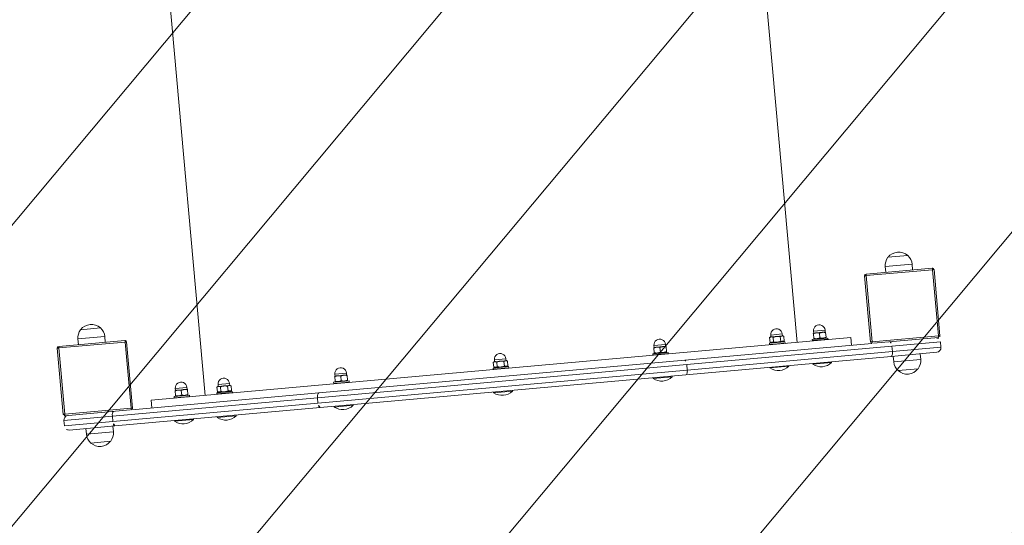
# Model space of a CAD drawing. Header units: feet. Extents: x 7492985 to 7493694, y 5986539 to 5988015.
# Tile 20 of 32: x 7493221.079 to 7493222.355, y 5986659.657 to 5986660.312. Entities that reach past the tile are written whole.
import ezdxf

# ---------------------------------------------------------------- set-up
doc = ezdxf.new("R2010")
doc.units = ezdxf.units.FT
doc.header["$MEASUREMENT"] = 0
for name, color, linetype, lineweight in [('_k_kreskowanie', 250, 'CONTINUOUS', 5), ('_k_urzadzenia', 250, 'CONTINUOUS', 13), ('_k_widok', 7, 'CONTINUOUS', 18), ('_k_wymiar', 7, 'CONTINUOUS', 13), ('_k_ściany', 7, 'CONTINUOUS', 35)]:
    doc.layers.add(name, color=color, linetype=linetype, lineweight=lineweight)

# ---------------------------------------------------------------- blocks, each defined once
blk = doc.blocks.new('42221')
at = {"layer": '_k_urzadzenia', "lineweight": 13}
for p, q in [((-4.595248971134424, 1.753266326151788), (-4.595248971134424, 1.690215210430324)), ((-4.595248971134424, 1.753266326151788), (-4.588248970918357, 1.753266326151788)), ((-4.588248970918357, 1.690215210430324), (-4.588248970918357, 1.753266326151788)), ((-4.58234897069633, 1.751366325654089), (-4.58234897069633, 1.666676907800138)), ((-4.494148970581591, 1.753366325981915), (-4.580348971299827, 1.753366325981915)), ((-4.580348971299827, 1.665166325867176), (-4.580348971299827, 1.751366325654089)), ((-4.580348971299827, 1.751366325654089), (-4.494148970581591, 1.751366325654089)), ((-4.494148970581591, 1.751366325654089), (-4.494148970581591, 1.665166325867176)), ((-4.492148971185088, 1.665166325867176), (-4.492148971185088, 1.751366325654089)), ((-4.601248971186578, 1.687998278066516), (-4.601248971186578, 1.747266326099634)), ((-4.608748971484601, 1.7257663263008), (-4.608748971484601, 1.690766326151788)), ((-4.601248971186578, 1.7257663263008), (-4.608748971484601, 1.7257663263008)), ((-4.492148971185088, 1.7257663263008), (-4.484748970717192, 1.7257663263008)), ((-4.484748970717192, 1.690766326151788), (-4.484748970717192, 1.7257663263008)), ((-4.620464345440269, 1.695266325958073), (-4.620464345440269, 1.721266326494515)), ((-4.473033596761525, 1.721266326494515), (-4.473033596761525, 1.695266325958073)), ((-4.601248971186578, 1.690766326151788), (-4.608748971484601, 1.690766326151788)), ((-4.601248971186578, 1.687998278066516), (-4.601248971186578, 1.421217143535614)), ((-4.595248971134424, 1.423434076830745), (-4.595248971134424, 1.690215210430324)), ((-4.595248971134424, 1.690215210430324), (-4.588248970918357, 1.690215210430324)), ((-4.588248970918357, 1.690215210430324), (-4.588248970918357, 1.423434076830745)), ((-4.492148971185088, 1.690766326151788), (-4.484748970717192, 1.690766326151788)), ((-4.582248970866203, 1.421217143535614), (-4.582248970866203, 1.664541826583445)), ((-4.494148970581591, 1.665166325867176), (-4.580348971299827, 1.665166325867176)), ((-4.580348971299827, 1.663166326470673), (-4.494148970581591, 1.663166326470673)), ((-4.572248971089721, 1.638266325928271), (-4.582248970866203, 1.638266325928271)), ((-4.572248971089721, 1.638266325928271), (-4.572248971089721, 0.7282663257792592)), ((-4.602150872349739, 1.585941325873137), (-4.602150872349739, 1.610591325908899)), ((-4.602150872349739, 1.610591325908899), (-4.601248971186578, 1.610591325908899)), ((-4.572248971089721, 1.607766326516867), (-4.571748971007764, 1.6082663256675)), ((-4.571748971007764, 1.6082663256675), (-4.571748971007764, 1.588266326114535)), ((-4.571748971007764, 1.6082663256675), (-4.570248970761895, 1.6082663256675)), ((-4.570248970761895, 1.6082663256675), (-4.570248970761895, 1.588266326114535)), ((-4.570248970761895, 1.605566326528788), (-4.569844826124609, 1.606266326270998)), ((-4.569130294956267, 1.606266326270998), (-4.56296350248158, 1.606266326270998)), ((-4.569130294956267, 1.598266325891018), (-4.56296350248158, 1.598266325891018)), ((-4.562248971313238, 1.602266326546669), (-4.562248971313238, 1.606266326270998)), ((-4.562248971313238, 1.605766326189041), (-4.559748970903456, 1.605766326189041)), ((-4.562248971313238, 1.594266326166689), (-4.562248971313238, 1.602266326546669)), ((-4.559748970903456, 1.590766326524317), (-4.559748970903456, 1.605766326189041)), ((-4.602150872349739, 1.585941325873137), (-4.601248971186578, 1.585941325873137)), ((-4.572248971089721, 1.588766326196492), (-4.571748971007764, 1.588266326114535)), ((-4.571748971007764, 1.588266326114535), (-4.570248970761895, 1.588266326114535)), ((-4.570248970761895, 1.590966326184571), (-4.569844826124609, 1.590266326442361)), ((-4.569130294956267, 1.590266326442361), (-4.56296350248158, 1.590266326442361)), ((-4.562248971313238, 1.590266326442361), (-4.562248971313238, 1.594266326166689)), ((-4.562248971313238, 1.590766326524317), (-4.559748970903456, 1.590766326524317)), ((-3.832248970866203, 1.56826632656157), (-4.572248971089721, 1.56826632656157)), ((-4.602150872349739, 1.530341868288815), (-4.602150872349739, 1.554991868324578)), ((-4.602150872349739, 1.554991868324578), (-4.601248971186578, 1.554991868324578)), ((-4.572248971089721, 1.552166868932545), (-4.571748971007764, 1.552666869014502)), ((-4.571748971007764, 1.552666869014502), (-4.571748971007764, 1.532666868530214)), ((-4.571748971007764, 1.552666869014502), (-4.570248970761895, 1.552666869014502)), ((-4.570248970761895, 1.552666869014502), (-4.570248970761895, 1.532666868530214)), ((-4.570248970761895, 1.549966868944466), (-4.569130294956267, 1.55190447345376)), ((-4.569130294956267, 1.55190447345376), (-4.56296350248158, 1.55190447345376)), ((-4.569130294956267, 1.547285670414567), (-4.56296350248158, 1.547285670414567)), ((-4.562248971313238, 1.550666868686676), (-4.56296350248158, 1.55190447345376)), ((-4.562248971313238, 1.549595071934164), (-4.562248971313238, 1.550666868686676)), ((-4.562248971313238, 1.55016686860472), (-4.559748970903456, 1.55016686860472)), ((-4.562248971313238, 1.542666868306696), (-4.562248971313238, 1.549595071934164)), ((-4.559748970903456, 1.535166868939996), (-4.559748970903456, 1.55016686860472)), ((-4.572248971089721, 1.53316686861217), (-4.571748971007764, 1.532666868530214)), ((-4.571748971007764, 1.532666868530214), (-4.570248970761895, 1.532666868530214)), ((-4.570248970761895, 1.535366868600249), (-4.569130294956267, 1.533429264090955)), ((-4.569130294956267, 1.538048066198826), (-4.56296350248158, 1.538048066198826)), ((-4.569130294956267, 1.533429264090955), (-4.56296350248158, 1.533429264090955)), ((-4.562248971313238, 1.534666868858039), (-4.56296350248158, 1.533429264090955)), ((-4.562248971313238, 1.535738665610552), (-4.562248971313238, 1.542666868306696)), ((-4.562248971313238, 1.534666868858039), (-4.562248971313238, 1.535738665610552)), ((-4.562248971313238, 1.535166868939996), (-4.559748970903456, 1.535166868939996)), ((-4.602150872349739, 1.530341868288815), (-4.601248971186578, 1.530341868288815)), ((-4.601248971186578, 0.945315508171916), (-4.601248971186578, 1.421217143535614)), ((-4.595248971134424, 1.423434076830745), (-4.595248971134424, 0.9430985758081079)), ((-4.588248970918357, 1.423434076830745), (-4.595248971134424, 1.423434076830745)), ((-4.588248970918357, 0.9430985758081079), (-4.588248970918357, 1.423434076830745)), ((-4.582248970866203, 1.421217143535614), (-4.582248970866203, 0.945315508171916)), ((-4.602150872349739, 1.378441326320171), (-4.602150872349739, 1.403091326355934)), ((-4.602150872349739, 1.403091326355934), (-4.601248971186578, 1.403091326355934)), ((-4.572248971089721, 1.400266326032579), (-4.571748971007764, 1.400766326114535)), ((-4.571748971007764, 1.400766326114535), (-4.571748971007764, 1.38076632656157)), ((-4.571748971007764, 1.400766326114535), (-4.570248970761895, 1.400766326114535)), ((-4.570248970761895, 1.400766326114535), (-4.570248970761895, 1.38076632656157)), ((-4.570248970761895, 1.3980663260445), (-4.569844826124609, 1.39876632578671)), ((-4.569130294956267, 1.39876632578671), (-4.56296350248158, 1.39876632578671)), ((-4.569130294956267, 1.390766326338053), (-4.56296350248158, 1.390766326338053)), ((-4.562248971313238, 1.394766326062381), (-4.562248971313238, 1.39876632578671)), ((-4.562248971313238, 1.398266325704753), (-4.559748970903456, 1.398266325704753)), ((-4.562248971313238, 1.386766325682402), (-4.562248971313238, 1.394766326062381)), ((-4.559748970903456, 1.38326632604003), (-4.559748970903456, 1.398266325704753)), ((-4.602150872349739, 1.378441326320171), (-4.601248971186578, 1.378441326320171)), ((-4.572248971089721, 1.381266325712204), (-4.571748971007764, 1.38076632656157)), ((-4.571748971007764, 1.38076632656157), (-4.570248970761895, 1.38076632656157)), ((-4.570248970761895, 1.383466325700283), (-4.569844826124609, 1.382766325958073)), ((-4.569130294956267, 1.382766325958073), (-4.56296350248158, 1.382766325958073)), ((-4.562248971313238, 1.382766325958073), (-4.562248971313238, 1.386766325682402)), ((-4.562248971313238, 1.38326632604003), (-4.559748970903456, 1.38326632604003)), ((-4.602150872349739, 1.170941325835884), (-4.602150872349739, 1.195591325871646)), ((-4.602150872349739, 1.195591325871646), (-4.601248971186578, 1.195591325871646)), ((-4.572248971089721, 1.192766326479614), (-4.571748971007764, 1.19326632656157)), ((-4.571748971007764, 1.19326632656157), (-4.571748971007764, 1.173266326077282)), ((-4.571748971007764, 1.19326632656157), (-4.570248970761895, 1.19326632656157)), ((-4.570248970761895, 1.19326632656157), (-4.570248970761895, 1.173266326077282)), ((-4.570248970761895, 1.190566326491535), (-4.569130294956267, 1.192503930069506)), ((-4.569130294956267, 1.192503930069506), (-4.56296350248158, 1.192503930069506)), ((-4.569130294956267, 1.187885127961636), (-4.56296350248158, 1.187885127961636)), ((-4.562248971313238, 1.191266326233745), (-4.56296350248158, 1.192503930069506)), ((-4.562248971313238, 1.190194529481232), (-4.562248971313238, 1.191266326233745)), ((-4.562248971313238, 1.190766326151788), (-4.559748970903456, 1.190766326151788)), ((-4.562248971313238, 1.183266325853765), (-4.562248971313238, 1.190194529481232)), ((-4.559748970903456, 1.175766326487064), (-4.559748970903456, 1.190766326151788)), ((-4.572248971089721, 1.173766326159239), (-4.571748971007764, 1.173266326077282)), ((-4.570248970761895, 1.175966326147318), (-4.569130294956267, 1.174028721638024)), ((-4.569130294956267, 1.178647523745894), (-4.56296350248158, 1.178647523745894)), ((-4.569130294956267, 1.174028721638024), (-4.56296350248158, 1.174028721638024)), ((-4.562248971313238, 1.175266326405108), (-4.56296350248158, 1.174028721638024)), ((-4.562248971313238, 1.17633812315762), (-4.562248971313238, 1.183266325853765)), ((-4.562248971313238, 1.175266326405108), (-4.562248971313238, 1.17633812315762)), ((-4.562248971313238, 1.175766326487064), (-4.559748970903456, 1.175766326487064)), ((-4.602150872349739, 1.170941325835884), (-4.601248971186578, 1.170941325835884)), ((-4.571748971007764, 1.173266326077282), (-4.570248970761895, 1.173266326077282)), ((-4.602150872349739, 0.9634413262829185), (-4.602150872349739, 0.9880913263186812)), ((-4.602150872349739, 0.9880913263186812), (-4.601248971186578, 0.9880913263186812)), ((-4.572248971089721, 0.985266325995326), (-4.571748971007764, 0.9857663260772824)), ((-4.571748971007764, 0.9857663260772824), (-4.571748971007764, 0.9657663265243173)), ((-4.571748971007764, 0.9857663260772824), (-4.570248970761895, 0.9857663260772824)), ((-4.570248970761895, 0.9857663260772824), (-4.570248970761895, 0.9657663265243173)), ((-4.570248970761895, 0.983066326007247), (-4.569844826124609, 0.9837663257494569)), ((-4.569130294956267, 0.9837663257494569), (-4.56296350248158, 0.9837663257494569)), ((-4.562248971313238, 0.9797663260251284), (-4.562248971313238, 0.9837663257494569)), ((-4.562248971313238, 0.9832663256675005), (-4.559748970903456, 0.9832663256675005)), ((-4.559748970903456, 0.9682663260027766), (-4.559748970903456, 0.9832663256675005)), ((-4.569130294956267, 0.9757663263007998), (-4.56296350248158, 0.9757663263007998)), ((-4.562248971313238, 0.9717663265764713), (-4.562248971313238, 0.9797663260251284)), ((-4.562248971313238, 0.9677663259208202), (-4.562248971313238, 0.9717663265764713)), ((-4.602150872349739, 0.9634413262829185), (-4.601248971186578, 0.9634413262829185)), ((-4.572248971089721, 0.9662663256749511), (-4.571748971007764, 0.9657663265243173)), ((-4.571748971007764, 0.9657663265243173), (-4.570248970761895, 0.9657663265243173)), ((-4.570248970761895, 0.9684663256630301), (-4.569844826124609, 0.9677663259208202)), ((-4.569130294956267, 0.9677663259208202), (-4.56296350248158, 0.9677663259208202)), ((-4.562248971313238, 0.9682663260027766), (-4.559748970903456, 0.9682663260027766)), ((-4.601248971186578, 0.945315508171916), (-4.601248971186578, 0.6785343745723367)), ((-4.582248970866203, 0.7019908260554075), (-4.582248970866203, 0.945315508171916)), ((-4.595248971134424, 0.6763174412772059), (-4.595248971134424, 0.9430985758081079)), ((-4.595248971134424, 0.9430985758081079), (-4.588248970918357, 0.9430985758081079)), ((-4.588248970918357, 0.9430985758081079), (-4.588248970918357, 0.6763174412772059)), ((-4.602150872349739, 0.8115407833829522), (-4.602150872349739, 0.836190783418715)), ((-4.602150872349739, 0.836190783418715), (-4.601248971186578, 0.836190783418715)), ((-4.572248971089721, 0.8333657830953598), (-4.571748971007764, 0.8338657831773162)), ((-4.571748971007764, 0.8338657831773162), (-4.571748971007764, 0.813865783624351)), ((-4.571748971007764, 0.8338657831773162), (-4.570248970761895, 0.8338657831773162)), ((-4.570248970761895, 0.8338657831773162), (-4.570248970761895, 0.813865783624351)), ((-4.570248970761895, 0.8311657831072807), (-4.569130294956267, 0.8331033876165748)), ((-4.569130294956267, 0.8331033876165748), (-4.56296350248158, 0.8331033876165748)), ((-4.562248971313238, 0.8318657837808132), (-4.56296350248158, 0.8331033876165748)), ((-4.562248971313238, 0.8307939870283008), (-4.562248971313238, 0.8318657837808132)), ((-4.562248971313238, 0.8313657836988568), (-4.559748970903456, 0.8313657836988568)), ((-4.562248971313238, 0.8238657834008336), (-4.562248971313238, 0.8307939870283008)), ((-4.559748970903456, 0.8163657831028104), (-4.559748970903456, 0.8313657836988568)), ((-4.570248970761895, 0.8165657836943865), (-4.569130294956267, 0.8146281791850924)), ((-4.569130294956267, 0.8284845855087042), (-4.56296350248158, 0.8284845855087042)), ((-4.569130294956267, 0.819246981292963), (-4.56296350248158, 0.819246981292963)), ((-4.562248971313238, 0.816937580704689), (-4.562248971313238, 0.8238657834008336)), ((-4.562248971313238, 0.8158657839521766), (-4.562248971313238, 0.816937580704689)), ((-4.562248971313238, 0.8163657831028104), (-4.559748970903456, 0.8163657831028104)), ((-4.602150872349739, 0.8115407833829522), (-4.601248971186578, 0.8115407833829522)), ((-4.572248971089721, 0.8143657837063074), (-4.571748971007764, 0.813865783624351)), ((-4.571748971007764, 0.813865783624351), (-4.570248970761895, 0.813865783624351)), ((-4.569130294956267, 0.8146281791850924), (-4.56296350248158, 0.8146281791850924)), ((-4.562248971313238, 0.8158657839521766), (-4.56296350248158, 0.8146281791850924)), ((-3.832248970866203, 0.7982663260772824), (-4.572248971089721, 0.7982663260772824)), ((-4.602150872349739, 0.7559413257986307), (-4.602150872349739, 0.7805913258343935)), ((-4.602150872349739, 0.7805913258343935), (-4.601248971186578, 0.7805913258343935)), ((-4.572248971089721, 0.7777663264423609), (-4.571748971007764, 0.7782663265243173)), ((-4.571748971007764, 0.7782663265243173), (-4.571748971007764, 0.7582663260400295)), ((-4.571748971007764, 0.7782663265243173), (-4.570248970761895, 0.7782663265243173)), ((-4.570248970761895, 0.7782663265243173), (-4.570248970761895, 0.7582663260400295)), ((-4.570248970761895, 0.7755663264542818), (-4.569844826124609, 0.7762663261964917)), ((-4.569130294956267, 0.7762663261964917), (-4.56296350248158, 0.7762663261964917)), ((-4.569130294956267, 0.7682663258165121), (-4.56296350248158, 0.7682663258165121)), ((-4.562248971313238, 0.7722663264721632), (-4.562248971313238, 0.7762663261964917)), ((-4.562248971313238, 0.7757663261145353), (-4.559748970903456, 0.7757663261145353)), ((-4.562248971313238, 0.7642663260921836), (-4.562248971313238, 0.7722663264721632)), ((-4.559748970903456, 0.7607663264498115), (-4.559748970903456, 0.7757663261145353)), ((-4.602150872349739, 0.7559413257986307), (-4.601248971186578, 0.7559413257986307)), ((-4.572248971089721, 0.7587663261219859), (-4.571748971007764, 0.7582663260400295)), ((-4.571748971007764, 0.7582663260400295), (-4.570248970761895, 0.7582663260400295)), ((-4.570248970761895, 0.760966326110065), (-4.569844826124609, 0.7602663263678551)), ((-4.569130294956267, 0.7602663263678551), (-4.56296350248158, 0.7602663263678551)), ((-4.562248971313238, 0.7602663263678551), (-4.562248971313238, 0.7642663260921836)), ((-4.562248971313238, 0.7607663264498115), (-4.559748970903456, 0.7607663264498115)), ((-4.572248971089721, 0.7282663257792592), (-4.582248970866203, 0.7282663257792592)), ((-4.494148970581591, 0.7033663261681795), (-4.580348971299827, 0.7033663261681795)), ((-4.58234897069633, 0.6998557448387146), (-4.58234897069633, 0.6151663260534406)), ((-4.580348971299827, 0.6151663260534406), (-4.580348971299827, 0.701366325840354)), ((-4.580348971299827, 0.701366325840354), (-4.494148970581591, 0.701366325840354)), ((-4.494148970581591, 0.701366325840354), (-4.494148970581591, 0.6151663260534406)), ((-4.492148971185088, 0.6151663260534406), (-4.492148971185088, 0.701366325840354)), ((-4.601248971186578, 0.6192663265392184), (-4.601248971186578, 0.6785343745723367)), ((-4.595248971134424, 0.6763174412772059), (-4.595248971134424, 0.6132663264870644)), ((-4.595248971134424, 0.6763174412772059), (-4.588248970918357, 0.6763174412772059)), ((-4.588248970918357, 0.6132663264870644), (-4.588248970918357, 0.6763174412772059)), ((-4.620464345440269, 0.6452663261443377), (-4.620464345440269, 0.6712663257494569)), ((-4.608748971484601, 0.6757663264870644), (-4.608748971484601, 0.6407663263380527)), ((-4.601248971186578, 0.6757663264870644), (-4.608748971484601, 0.6757663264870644)), ((-4.492148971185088, 0.6757663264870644), (-4.484748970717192, 0.6757663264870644)), ((-4.484748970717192, 0.6407663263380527), (-4.484748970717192, 0.6757663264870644)), ((-4.473033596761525, 0.6712663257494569), (-4.473033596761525, 0.6452663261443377)), ((-4.601248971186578, 0.6407663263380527), (-4.608748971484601, 0.6407663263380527)), ((-4.492148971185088, 0.6407663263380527), (-4.484748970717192, 0.6407663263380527)), ((-4.595248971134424, 0.6132663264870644), (-4.588248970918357, 0.6132663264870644)), ((-4.494148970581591, 0.6151663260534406), (-4.580348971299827, 0.6151663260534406)), ((-4.580348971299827, 0.613166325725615), (-4.494148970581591, 0.613166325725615))]:
    blk.add_line(p, q, dxfattribs=at)
for centre, radius, start, end in [((-4.595248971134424, 1.747266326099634), 0.006000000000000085, 90, 180), ((-4.588248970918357, 1.747266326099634), 0.006000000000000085, 10.47531382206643, 90), ((-4.580348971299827, 1.751366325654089), 0.002000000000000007, 90, 180), ((-4.494148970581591, 1.751366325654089), 0.002000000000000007, 0, 90), ((-4.608748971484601, 1.708266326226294), 0.01749999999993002, 90, 132.0246275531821), ((-4.484748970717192, 1.708266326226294), 0.01749999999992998, 47.97537244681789, 90), ((-4.608533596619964, 1.708266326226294), 0.01749999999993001, 132.9811010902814, 227.0188989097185), ((-4.48496434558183, 1.708266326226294), 0.01749999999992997, 312.9811010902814, 47.01889890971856), ((-4.608748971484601, 1.708266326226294), 0.01749999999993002, 227.9753724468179, 270), ((-4.484748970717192, 1.708266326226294), 0.01749999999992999, 270, 312.0246275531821), ((-4.580348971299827, 1.665166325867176), 0.001999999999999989, 197.4383797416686, 270), ((-4.494148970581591, 1.665166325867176), 0.002000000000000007, 270, 0), ((-4.587428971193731, 1.598266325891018), 0.01920000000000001, 140.0643322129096, 219.9356677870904), ((-4.559748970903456, 1.598266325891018), 0.007500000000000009, 270, 90), ((-4.587428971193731, 1.542666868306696), 0.01920000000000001, 140.0643322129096, 219.9356677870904), ((-4.559748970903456, 1.542666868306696), 0.007500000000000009, 270, 90), ((-4.587428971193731, 1.390766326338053), 0.01920000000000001, 140.0643322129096, 219.9356677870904), ((-4.559748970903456, 1.390766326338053), 0.00750000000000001, 270, 90), ((-4.587428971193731, 1.183266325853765), 0.01920000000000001, 140.0643322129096, 219.9356677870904), ((-4.559748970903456, 1.183266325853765), 0.007500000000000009, 270, 90), ((-4.587428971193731, 0.9757663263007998), 0.01920000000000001, 140.0643322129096, 219.9356677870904), ((-4.559748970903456, 0.9757663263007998), 0.007500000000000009, 270, 90), ((-4.587428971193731, 0.8238657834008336), 0.01920000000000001, 140.0643322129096, 219.9356677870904), ((-4.559748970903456, 0.8238657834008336), 0.00750000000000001, 270, 90), ((-4.587428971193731, 0.7682663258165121), 0.01920000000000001, 140.0643322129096, 219.9356677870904), ((-4.559748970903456, 0.7682663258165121), 0.007500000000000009, 270, 90), ((-4.580348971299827, 0.701366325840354), 0.001999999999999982, 90, 162.5616202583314), ((-4.494148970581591, 0.701366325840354), 0.00200000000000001, 0, 90), ((-4.608533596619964, 0.6582663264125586), 0.01749999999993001, 132.9811010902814, 227.0188989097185), ((-4.608748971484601, 0.6582663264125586), 0.01749999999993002, 90, 132.0246275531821), ((-4.484748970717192, 0.6582663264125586), 0.01749999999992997, 47.97537244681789, 90), ((-4.48496434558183, 0.6582663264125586), 0.01749999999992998, 312.9811010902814, 47.01889890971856), ((-4.608748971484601, 0.6582663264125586), 0.01749999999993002, 227.9753724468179, 270), ((-4.484748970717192, 0.6582663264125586), 0.01749999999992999, 270, 312.0246275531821), ((-4.595248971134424, 0.6192663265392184), 0.006000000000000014, 180, 270), ((-4.588248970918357, 0.6192663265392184), 0.006000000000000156, 270, 349.5246861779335), ((-4.580348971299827, 0.6151663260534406), 0.00200000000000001, 180, 270), ((-4.494148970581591, 0.6151663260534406), 0.00200000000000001, 270, 0)]:
    blk.add_arc(centre, radius, start, end, dxfattribs=at)
for centre, major_axis, ratio, start_param, end_param in [((-4.595248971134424, 1.687998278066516), (-0.006000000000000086, -1.95106077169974e-19), 0.3694888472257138, 4.712388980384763, 6.283185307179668), ((-4.588248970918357, 1.687998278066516), (0.006000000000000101, -1.557247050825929e-17), 0.3694888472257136, 0.1828287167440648, 1.570796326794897), ((-4.595248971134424, 1.421217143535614), (-0.005999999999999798, -8.59509490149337e-18), 0.3694888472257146, 4.712388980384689, 6.283185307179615), ((-4.588248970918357, 1.421217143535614), (0.006000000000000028, 1.95106077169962e-19), 0.3694888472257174, 1.15884403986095e-15, 1.570796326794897), ((-4.595248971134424, 0.945315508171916), (-0.005999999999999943, -2.919845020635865e-18), 0.3694888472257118, 0, 1.570796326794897), ((-4.588248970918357, 0.945315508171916), (0.005999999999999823, -1.539988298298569e-17), 0.3694888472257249, 4.712388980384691, 6.283185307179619), ((-4.595248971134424, 0.6785343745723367), (-0.006000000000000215, 1.351040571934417e-17), 0.3694888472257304, 0, 1.570796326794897), ((-4.588248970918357, 0.6785343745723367), (0.005999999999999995, -3.066249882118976e-17), 0.3694888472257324, 4.712388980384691, 6.10035659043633)]:
    blk.add_ellipse(centre, major_axis=major_axis, ratio=ratio, start_param=start_param, end_param=end_param, dxfattribs=at)
for points, knots in [([(-4.58234897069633, 1.751366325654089), (-4.58234897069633, 1.751366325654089), (-4.582317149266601, 1.751366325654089), (-4.582109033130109, 1.751366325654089), (-4.581895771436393, 1.751366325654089), (-4.581524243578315, 1.751366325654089), (-4.581142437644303, 1.751366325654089), (-4.580882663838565, 1.751366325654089), (-4.580617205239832, 1.751366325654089), (-4.580348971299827, 1.751366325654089)], [-1, -1, -1, -1, -0.6326151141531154, -0.6326151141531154, -0.6326151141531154, -0.2561444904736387, -0.2561444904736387, -0.2561444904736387, 0, 0, 0, 0]), ([(-4.580348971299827, 1.751366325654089), (-4.580348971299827, 1.751634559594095), (-4.580348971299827, 1.751900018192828), (-4.580348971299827, 1.752159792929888), (-4.580348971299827, 1.7525415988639), (-4.580348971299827, 1.752913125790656), (-4.580348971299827, 1.753126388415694), (-4.580348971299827, 1.753334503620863), (-4.580348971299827, 1.753366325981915), (-4.580348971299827, 1.753366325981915)], [0, 0, 0, 0, 0.2561444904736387, 0.2561444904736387, 0.2561444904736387, 0.6326151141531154, 0.6326151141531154, 0.6326151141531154, 1, 1, 1, 1]), ([(-4.494148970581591, 1.753366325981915), (-4.494148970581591, 1.753366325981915), (-4.494148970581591, 1.753334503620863), (-4.494148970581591, 1.753126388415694), (-4.494148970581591, 1.752913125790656), (-4.494148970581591, 1.7525415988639), (-4.494148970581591, 1.752159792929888), (-4.494148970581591, 1.751900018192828), (-4.494148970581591, 1.751634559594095), (-4.494148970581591, 1.751366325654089)], [-1, -1, -1, -1, -0.6326151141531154, -0.6326151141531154, -0.6326151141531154, -0.2561444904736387, -0.2561444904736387, -0.2561444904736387, 0, 0, 0, 0]), ([(-4.494148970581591, 1.751366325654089), (-4.493880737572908, 1.751366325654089), (-4.493615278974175, 1.751366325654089), (-4.493355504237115, 1.751366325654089), (-4.492973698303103, 1.751366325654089), (-4.492602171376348, 1.751366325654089), (-4.492388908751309, 1.751366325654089), (-4.49218079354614, 1.751366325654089), (-4.492148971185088, 1.751366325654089), (-4.492148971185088, 1.751366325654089)], [0, 0, 0, 0, 0.2561444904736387, 0.2561444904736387, 0.2561444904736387, 0.6326151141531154, 0.6326151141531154, 0.6326151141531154, 1, 1, 1, 1]), ([(-4.580348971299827, 1.665166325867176), (-4.580617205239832, 1.665166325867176), (-4.580882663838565, 1.665166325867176), (-4.581142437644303, 1.665166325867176), (-4.581524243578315, 1.665166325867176), (-4.581895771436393, 1.665166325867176), (-4.582109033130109, 1.665166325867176), (-4.582231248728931, 1.665166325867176), (-4.582292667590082, 1.665166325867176), (-4.582322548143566, 1.665166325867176)], [0, 0, 0, 0, 0.2561444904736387, 0.2561444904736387, 0.2561444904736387, 0.6326151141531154, 0.6326151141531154, 0.6326151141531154, 0.8483612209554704, 0.8483612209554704, 0.8483612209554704, 0.8483612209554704]), ([(-4.580348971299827, 1.663166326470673), (-4.580348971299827, 1.663166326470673), (-4.580348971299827, 1.663198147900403), (-4.580348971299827, 1.663406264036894), (-4.580348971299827, 1.66361952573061), (-4.580348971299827, 1.663991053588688), (-4.580348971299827, 1.6643728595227), (-4.580348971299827, 1.664632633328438), (-4.580348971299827, 1.664898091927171), (-4.580348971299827, 1.665166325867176)], [-1, -1, -1, -1, -0.6326151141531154, -0.6326151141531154, -0.6326151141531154, -0.2561444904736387, -0.2561444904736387, -0.2561444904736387, 0, 0, 0, 0]), ([(-4.494148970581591, 1.665166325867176), (-4.494148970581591, 1.664898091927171), (-4.494148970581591, 1.664632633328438), (-4.494148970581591, 1.6643728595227), (-4.494148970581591, 1.663991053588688), (-4.494148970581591, 1.66361952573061), (-4.494148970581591, 1.663406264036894), (-4.494148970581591, 1.663198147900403), (-4.494148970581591, 1.663166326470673), (-4.494148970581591, 1.663166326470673)], [0, 0, 0, 0, 0.2561444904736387, 0.2561444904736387, 0.2561444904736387, 0.6326151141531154, 0.6326151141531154, 0.6326151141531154, 1, 1, 1, 1]), ([(-4.492148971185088, 1.665166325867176), (-4.492148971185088, 1.665166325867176), (-4.49218079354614, 1.665166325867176), (-4.492388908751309, 1.665166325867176), (-4.492602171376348, 1.665166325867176), (-4.492973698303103, 1.665166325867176), (-4.493355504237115, 1.665166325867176), (-4.493615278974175, 1.665166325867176), (-4.493880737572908, 1.665166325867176), (-4.494148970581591, 1.665166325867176)], [-1, -1, -1, -1, -0.6326151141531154, -0.6326151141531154, -0.6326151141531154, -0.2561444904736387, -0.2561444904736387, -0.2561444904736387, 0, 0, 0, 0]), ([(-4.580348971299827, 0.701366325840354), (-4.580348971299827, 0.7016345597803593), (-4.580348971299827, 0.7019000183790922), (-4.580348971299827, 0.7021597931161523), (-4.580348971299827, 0.7025415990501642), (-4.580348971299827, 0.7029131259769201), (-4.580348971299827, 0.7031263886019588), (-4.580348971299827, 0.7033345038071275), (-4.580348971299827, 0.7033663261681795), (-4.580348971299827, 0.7033663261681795)], [0, 0, 0, 0, 0.2561444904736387, 0.2561444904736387, 0.2561444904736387, 0.6326151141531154, 0.6326151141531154, 0.6326151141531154, 1, 1, 1, 1]), ([(-4.494148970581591, 0.7033663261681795), (-4.494148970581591, 0.7033663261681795), (-4.494148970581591, 0.7033345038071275), (-4.494148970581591, 0.7031263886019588), (-4.494148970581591, 0.7029131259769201), (-4.494148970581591, 0.7025415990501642), (-4.494148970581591, 0.7021597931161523), (-4.494148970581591, 0.7019000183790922), (-4.494148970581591, 0.7016345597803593), (-4.494148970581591, 0.701366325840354)], [-1, -1, -1, -1, -0.6326151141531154, -0.6326151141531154, -0.6326151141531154, -0.2561444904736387, -0.2561444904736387, -0.2561444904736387, 0, 0, 0, 0]), ([(-4.582322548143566, 0.701366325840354), (-4.582292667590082, 0.701366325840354), (-4.582231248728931, 0.701366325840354), (-4.582109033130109, 0.701366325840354), (-4.581895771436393, 0.701366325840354), (-4.581524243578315, 0.701366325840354), (-4.581142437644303, 0.701366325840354), (-4.580882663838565, 0.701366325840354), (-4.580617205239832, 0.701366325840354), (-4.580348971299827, 0.701366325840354)], [-0.8483612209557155, -0.8483612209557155, -0.8483612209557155, -0.8483612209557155, -0.6326151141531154, -0.6326151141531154, -0.6326151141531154, -0.2561444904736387, -0.2561444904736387, -0.2561444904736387, 0, 0, 0, 0]), ([(-4.494148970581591, 0.701366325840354), (-4.493880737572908, 0.701366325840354), (-4.493615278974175, 0.701366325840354), (-4.493355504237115, 0.701366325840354), (-4.492973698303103, 0.701366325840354), (-4.492602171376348, 0.701366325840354), (-4.492388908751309, 0.701366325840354), (-4.49218079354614, 0.701366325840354), (-4.492148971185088, 0.701366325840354), (-4.492148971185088, 0.701366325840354)], [0, 0, 0, 0, 0.2561444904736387, 0.2561444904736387, 0.2561444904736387, 0.6326151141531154, 0.6326151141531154, 0.6326151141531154, 1, 1, 1, 1]), ([(-4.580348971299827, 0.6151663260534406), (-4.580617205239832, 0.6151663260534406), (-4.580882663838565, 0.6151663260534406), (-4.581142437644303, 0.6151663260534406), (-4.581524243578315, 0.6151663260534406), (-4.581895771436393, 0.6151663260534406), (-4.582109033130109, 0.6151663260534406), (-4.582317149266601, 0.6151663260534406), (-4.58234897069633, 0.6151663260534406), (-4.58234897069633, 0.6151663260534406)], [0, 0, 0, 0, 0.2561444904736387, 0.2561444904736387, 0.2561444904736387, 0.6326151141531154, 0.6326151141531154, 0.6326151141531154, 1, 1, 1, 1]), ([(-4.580348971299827, 0.613166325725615), (-4.580348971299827, 0.613166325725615), (-4.580348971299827, 0.6131981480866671), (-4.580348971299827, 0.6134062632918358), (-4.580348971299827, 0.6136195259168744), (-4.580348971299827, 0.6139910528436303), (-4.580348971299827, 0.6143728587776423), (-4.580348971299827, 0.6146326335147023), (-4.580348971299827, 0.6148980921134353), (-4.580348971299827, 0.6151663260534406)], [-1, -1, -1, -1, -0.6326151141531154, -0.6326151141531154, -0.6326151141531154, -0.2561444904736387, -0.2561444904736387, -0.2561444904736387, 0, 0, 0, 0]), ([(-4.494148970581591, 0.6151663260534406), (-4.494148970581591, 0.6148980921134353), (-4.494148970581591, 0.6146326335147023), (-4.494148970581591, 0.6143728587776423), (-4.494148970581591, 0.6139910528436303), (-4.494148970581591, 0.6136195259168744), (-4.494148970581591, 0.6134062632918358), (-4.494148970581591, 0.6131981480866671), (-4.494148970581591, 0.613166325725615), (-4.494148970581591, 0.613166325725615)], [0, 0, 0, 0, 0.2561444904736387, 0.2561444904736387, 0.2561444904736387, 0.6326151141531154, 0.6326151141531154, 0.6326151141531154, 1, 1, 1, 1]), ([(-4.492148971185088, 0.6151663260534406), (-4.492148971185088, 0.6151663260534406), (-4.49218079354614, 0.6151663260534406), (-4.492388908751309, 0.6151663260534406), (-4.492602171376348, 0.6151663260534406), (-4.492973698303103, 0.6151663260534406), (-4.493355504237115, 0.6151663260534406), (-4.493615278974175, 0.6151663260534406), (-4.493880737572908, 0.6151663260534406), (-4.494148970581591, 0.6151663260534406)], [-1, -1, -1, -1, -0.6326151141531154, -0.6326151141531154, -0.6326151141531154, -0.2561444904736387, -0.2561444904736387, -0.2561444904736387, 0, 0, 0, 0])]:
    blk.add_open_spline(points, degree=3, knots=knots, dxfattribs=at)
for points, weights in [([(-4.569844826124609, 1.606266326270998), (-4.569844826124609, 1.606266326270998), (-4.569130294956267, 1.606266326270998)], [1.077350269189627, 1.077350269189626, 1]), ([(-4.569130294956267, 1.606266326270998), (-4.570463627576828, 1.602266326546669), (-4.569130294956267, 1.598266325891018)], [1, 1.154700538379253, 1]), ([(-4.569130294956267, 1.598266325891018), (-4.570463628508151, 1.594266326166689), (-4.569130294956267, 1.590266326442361)], [1, 1.154700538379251, 1]), ([(-4.56296350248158, 1.606266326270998), (-4.562248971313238, 1.606266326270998), (-4.562248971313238, 1.606266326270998)], [1, 1.037954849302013, 1]), ([(-4.562248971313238, 1.602266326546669), (-4.562248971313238, 1.604122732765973), (-4.56296350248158, 1.606266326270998)], [1, 1.037954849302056, 1]), ([(-4.56296350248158, 1.598266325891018), (-4.562248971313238, 1.600409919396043), (-4.562248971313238, 1.602266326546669)], [1, 1.037954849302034, 1]), ([(-4.562248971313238, 1.594266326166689), (-4.562248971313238, 1.596122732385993), (-4.56296350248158, 1.598266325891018)], [1, 1.037954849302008, 1]), ([(-4.569130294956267, 1.590266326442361), (-4.569844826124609, 1.590266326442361), (-4.569844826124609, 1.590266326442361)], [1, 1.077350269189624, 1.077350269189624]), ([(-4.56296350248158, 1.590266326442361), (-4.562248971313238, 1.592409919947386), (-4.562248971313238, 1.594266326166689)], [1, 1.03795484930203, 1]), ([(-4.562248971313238, 1.590266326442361), (-4.562248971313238, 1.590266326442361), (-4.56296350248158, 1.590266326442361)], [1, 1.037954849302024, 1]), ([(-4.569130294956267, 1.55190447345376), (-4.570463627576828, 1.549595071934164), (-4.569130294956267, 1.547285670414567)], [1, 1.154700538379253, 1]), ([(-4.569130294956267, 1.547285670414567), (-4.570463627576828, 1.542666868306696), (-4.569130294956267, 1.538048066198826)], [1, 1.154700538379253, 1]), ([(-4.562248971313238, 1.549595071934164), (-4.562248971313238, 1.550666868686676), (-4.56296350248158, 1.55190447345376)], [1, 1.037954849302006, 1]), ([(-4.56296350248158, 1.547285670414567), (-4.562248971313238, 1.548523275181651), (-4.562248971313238, 1.549595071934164)], [1, 1.037954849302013, 1]), ([(-4.562248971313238, 1.542666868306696), (-4.562248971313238, 1.544810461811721), (-4.56296350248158, 1.547285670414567)], [1, 1.037954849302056, 1]), ([(-4.569130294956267, 1.538048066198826), (-4.570463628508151, 1.535738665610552), (-4.569130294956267, 1.533429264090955)], [1, 1.154700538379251, 1]), ([(-4.56296350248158, 1.538048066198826), (-4.562248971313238, 1.540523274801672), (-4.562248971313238, 1.542666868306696)], [1, 1.037954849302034, 1]), ([(-4.562248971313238, 1.535738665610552), (-4.562248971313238, 1.536810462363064), (-4.56296350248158, 1.538048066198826)], [1, 1.037954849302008, 1]), ([(-4.56296350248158, 1.533429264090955), (-4.562248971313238, 1.534666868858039), (-4.562248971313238, 1.535738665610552)], [1, 1.03795484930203, 1]), ([(-4.569844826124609, 1.39876632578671), (-4.569844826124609, 1.39876632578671), (-4.569130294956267, 1.39876632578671)], [1.077350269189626, 1.077350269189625, 1]), ([(-4.569130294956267, 1.39876632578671), (-4.570463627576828, 1.394766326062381), (-4.569130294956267, 1.390766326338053)], [1, 1.154700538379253, 1]), ([(-4.569130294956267, 1.390766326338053), (-4.570463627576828, 1.386766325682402), (-4.569130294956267, 1.382766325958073)], [1, 1.154700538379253, 1]), ([(-4.562248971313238, 1.394766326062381), (-4.562248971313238, 1.396622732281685), (-4.56296350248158, 1.39876632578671)], [1, 1.037954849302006, 1]), ([(-4.56296350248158, 1.39876632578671), (-4.562248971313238, 1.39876632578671), (-4.562248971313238, 1.39876632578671)], [1, 1.037954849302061, 1]), ([(-4.56296350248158, 1.390766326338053), (-4.562248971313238, 1.392909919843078), (-4.562248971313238, 1.394766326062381)], [1, 1.037954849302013, 1]), ([(-4.562248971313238, 1.386766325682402), (-4.562248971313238, 1.388622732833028), (-4.56296350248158, 1.390766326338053)], [1, 1.037954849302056, 1]), ([(-4.569130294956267, 1.382766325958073), (-4.569844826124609, 1.382766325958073), (-4.569844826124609, 1.382766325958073)], [1, 1.077350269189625, 1.077350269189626]), ([(-4.56296350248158, 1.382766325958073), (-4.562248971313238, 1.384909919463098), (-4.562248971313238, 1.386766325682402)], [1, 1.037954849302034, 1]), ([(-4.562248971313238, 1.382766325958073), (-4.562248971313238, 1.382766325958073), (-4.56296350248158, 1.382766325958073)], [1, 1.037954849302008, 1]), ([(-4.569130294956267, 1.192503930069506), (-4.570463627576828, 1.190194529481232), (-4.569130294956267, 1.187885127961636)], [1, 1.154700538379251, 1]), ([(-4.569130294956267, 1.187885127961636), (-4.570463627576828, 1.183266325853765), (-4.569130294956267, 1.178647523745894)], [1, 1.154700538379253, 1]), ([(-4.562248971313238, 1.190194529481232), (-4.562248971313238, 1.191266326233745), (-4.56296350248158, 1.192503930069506)], [1, 1.03795484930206, 1]), ([(-4.56296350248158, 1.187885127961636), (-4.562248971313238, 1.18912273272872), (-4.562248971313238, 1.190194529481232)], [1, 1.037954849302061, 1]), ([(-4.562248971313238, 1.183266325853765), (-4.562248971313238, 1.18540991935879), (-4.56296350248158, 1.187885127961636)], [1, 1.037954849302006, 1]), ([(-4.569130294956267, 1.178647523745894), (-4.570463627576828, 1.17633812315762), (-4.569130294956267, 1.174028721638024)], [1, 1.154700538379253, 1]), ([(-4.56296350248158, 1.178647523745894), (-4.562248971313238, 1.18112273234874), (-4.562248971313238, 1.183266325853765)], [1, 1.037954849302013, 1]), ([(-4.562248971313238, 1.17633812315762), (-4.562248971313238, 1.177409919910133), (-4.56296350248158, 1.178647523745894)], [1, 1.037954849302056, 1]), ([(-4.56296350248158, 1.174028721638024), (-4.562248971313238, 1.175266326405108), (-4.562248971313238, 1.17633812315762)], [1, 1.037954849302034, 1]), ([(-4.569844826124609, 0.983766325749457), (-4.569844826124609, 0.983766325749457), (-4.569130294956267, 0.9837663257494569)], [1.077350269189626, 1.077350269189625, 1]), ([(-4.569130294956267, 0.9837663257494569), (-4.570463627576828, 0.9797663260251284), (-4.569130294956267, 0.9757663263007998)], [1, 1.154700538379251, 1]), ([(-4.562248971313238, 0.9797663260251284), (-4.562248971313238, 0.981622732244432), (-4.56296350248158, 0.9837663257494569)], [1, 1.03795484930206, 1]), ([(-4.56296350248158, 0.9837663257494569), (-4.562248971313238, 0.9837663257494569), (-4.562248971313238, 0.9837663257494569)], [1, 1.03795484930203, 1]), ([(-4.569130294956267, 0.9757663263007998), (-4.570463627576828, 0.9717663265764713), (-4.569130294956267, 0.9677663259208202)], [1, 1.154700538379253, 1]), ([(-4.56296350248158, 0.9757663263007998), (-4.562248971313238, 0.9779099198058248), (-4.562248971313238, 0.9797663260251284)], [1, 1.037954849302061, 1]), ([(-4.562248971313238, 0.9717663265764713), (-4.562248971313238, 0.9736227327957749), (-4.56296350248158, 0.9757663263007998)], [1, 1.037954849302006, 1]), ([(-4.56296350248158, 0.9677663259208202), (-4.562248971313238, 0.9699099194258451), (-4.562248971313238, 0.9717663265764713)], [1, 1.037954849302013, 1]), ([(-4.569130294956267, 0.9677663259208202), (-4.569844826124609, 0.9677663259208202), (-4.569844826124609, 0.9677663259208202)], [1, 1.077350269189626, 1.077350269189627]), ([(-4.562248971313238, 0.9677663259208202), (-4.562248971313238, 0.9677663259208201), (-4.56296350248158, 0.9677663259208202)], [1, 1.037954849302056, 1]), ([(-4.569130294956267, 0.8331033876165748), (-4.570463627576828, 0.8307939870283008), (-4.569130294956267, 0.8284845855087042)], [1, 1.154700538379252, 1]), ([(-4.562248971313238, 0.8307939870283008), (-4.562248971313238, 0.8318657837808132), (-4.56296350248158, 0.8331033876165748)], [1, 1.037954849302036, 1]), ([(-4.56296350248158, 0.8284845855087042), (-4.562248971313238, 0.8297221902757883), (-4.562248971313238, 0.8307939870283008)], [1, 1.03795484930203, 1]), ([(-4.569130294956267, 0.8284845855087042), (-4.570463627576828, 0.8238657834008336), (-4.569130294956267, 0.819246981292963)], [1, 1.154700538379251, 1]), ([(-4.569130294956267, 0.819246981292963), (-4.570463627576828, 0.816937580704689), (-4.569130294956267, 0.8146281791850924)], [1, 1.154700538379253, 1]), ([(-4.562248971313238, 0.8238657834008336), (-4.562248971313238, 0.8260093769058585), (-4.56296350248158, 0.8284845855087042)], [1, 1.03795484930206, 1]), ([(-4.56296350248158, 0.819246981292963), (-4.562248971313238, 0.8217221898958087), (-4.562248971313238, 0.8238657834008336)], [1, 1.037954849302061, 1]), ([(-4.562248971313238, 0.816937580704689), (-4.562248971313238, 0.8180093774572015), (-4.56296350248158, 0.819246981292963)], [1, 1.037954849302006, 1]), ([(-4.56296350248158, 0.8146281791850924), (-4.562248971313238, 0.8158657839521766), (-4.562248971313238, 0.816937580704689)], [1, 1.037954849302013, 1]), ([(-4.569844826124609, 0.7762663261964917), (-4.569844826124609, 0.7762663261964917), (-4.569130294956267, 0.7762663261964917)], [1.077350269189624, 1.077350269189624, 1]), ([(-4.569130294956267, 0.7762663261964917), (-4.570463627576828, 0.7722663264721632), (-4.569130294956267, 0.7682663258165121)], [1, 1.154700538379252, 1]), ([(-4.569130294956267, 0.7682663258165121), (-4.570463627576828, 0.7642663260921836), (-4.569130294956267, 0.7602663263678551)], [1, 1.154700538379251, 1]), ([(-4.562248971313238, 0.7722663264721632), (-4.562248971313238, 0.7741227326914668), (-4.56296350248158, 0.7762663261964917)], [1, 1.037954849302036, 1]), ([(-4.56296350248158, 0.7762663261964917), (-4.562248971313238, 0.7762663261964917), (-4.562248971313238, 0.7762663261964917)], [1, 1.03795484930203, 1]), ([(-4.56296350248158, 0.7682663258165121), (-4.562248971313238, 0.770409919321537), (-4.562248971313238, 0.7722663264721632)], [1, 1.03795484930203, 1]), ([(-4.562248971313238, 0.7642663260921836), (-4.562248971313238, 0.7661227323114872), (-4.56296350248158, 0.7682663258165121)], [1, 1.03795484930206, 1]), ([(-4.569130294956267, 0.7602663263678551), (-4.569844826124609, 0.7602663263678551), (-4.569844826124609, 0.7602663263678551)], [1, 1.077350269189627, 1.077350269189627]), ([(-4.56296350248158, 0.7602663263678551), (-4.562248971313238, 0.76240991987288), (-4.562248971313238, 0.7642663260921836)], [1, 1.037954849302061, 1]), ([(-4.562248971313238, 0.7602663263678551), (-4.562248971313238, 0.7602663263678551), (-4.56296350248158, 0.7602663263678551)], [1, 1.037954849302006, 1])]:
    blk.add_rational_spline(points, weights, degree=2, dxfattribs=at)
blk = doc.blocks.new('PZ')
at = {"layer": '_k_kreskowanie'}
h = blk.add_hatch(dxfattribs=at)
h.set_pattern_fill('ANSI31', color=30, scale=2)
h.set_pattern_definition([(44.99999999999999, (0, 9.999999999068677), (-0.1767766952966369, 0.1767766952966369), [])])
h.paths.add_polyline_path([(0, 0), (-10.00000000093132, -9.313225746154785e-10), (-10, -8), (0, -8.000000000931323)])
at = {"layer": '_k_wymiar', "xscale": -1, "rotation": 270}
blk.add_blockref('42221', (-3.302318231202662, -0.2372885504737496), dxfattribs=at)
blk = doc.blocks.new('dz_89')
at = {"layer": '_k_widok', "rotation": 2.995343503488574}
blk.add_blockref('PZ', (62.81248085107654, 35.40524195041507), dxfattribs=at)

msp = doc.modelspace()

# ---------------------------------------------------------------- block references
at = {"layer": '_k_ściany', "rotation": 2.126854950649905}
msp.add_blockref('dz_89', (7493161.928738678, 5986627.126837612), dxfattribs=at)

doc.saveas('drawing.dxf')
